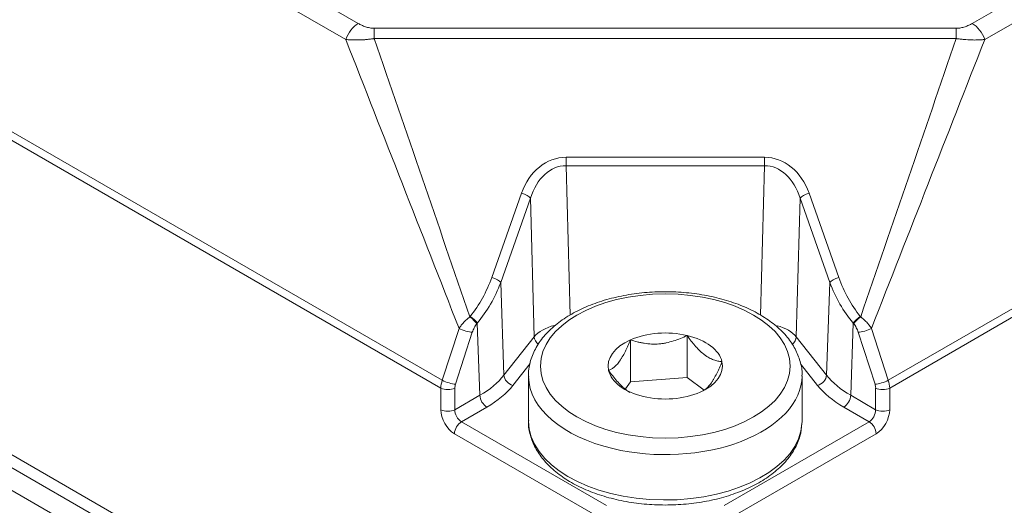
# Model space of a CAD drawing. Header units: millimetres. Extents: x 4 to 836, y 5 to 589.
# Tile 15 of 154: x 90 to 115, y 101 to 113. Entities that reach past the tile are written whole.
import ezdxf

# ---------------------------------------------------------------- set-up
doc = ezdxf.new("R2010")
doc.units = ezdxf.units.MM
doc.layers.add('1', color=7, linetype='Continuous', true_color=0xffffff)

msp = doc.modelspace()

# ---------------------------------------------------------------- linework, layer by layer
at = {"layer": '1', "color": 143, "linetype": 'Continuous', "lineweight": 13}
for p, q in [((114.471, 113.397), (181.989, 152.378)), ((182.304, 151.974), (114.786, 112.992)), ((112.352, 104.396), (188.95, 148.62)), ((188.991, 148.428), (112.388, 104.201)), ((49.143, 142.172), (98.983, 113.397)), ((98.668, 112.992), (48.828, 141.767)), ((42.182, 138.414), (101.102, 104.396)), ((101.066, 104.201), (42.141, 138.222)), ((99.388, 113.276), (114.066, 113.276)), ((114.066, 113.016), (99.388, 113.016)), ((104.224, 110.02), (109.23, 110.02)), ((104.224, 109.809), (104.325, 106.04)), ((109.23, 109.809), (104.224, 109.809)), ((109.129, 106.039), (109.23, 109.809)), ((102.349, 106.991), (103.1, 109.115)), ((110.354, 109.115), (111.105, 106.991)), ((103.328, 108.988), (102.576, 106.864)), ((103.422, 105.491), (103.328, 108.988)), ((110.127, 108.988), (110.033, 105.491)), ((110.878, 106.864), (110.127, 108.988)), ((102.576, 106.864), (102.659, 104.524)), ((110.796, 104.524), (110.878, 106.864)), ((101.798, 105.994), (101.809, 106.007)), ((101.986, 105.839), (101.975, 105.825)), ((102.05, 104.017), (101.986, 105.839)), ((111.468, 105.839), (111.404, 104.017)), ((111.479, 105.825), (111.468, 105.839)), ((111.645, 106.007), (111.656, 105.994)), ((101.102, 104.396), (101.526, 105.705)), ((101.86, 105.608), (101.436, 104.299)), ((112.018, 104.299), (111.594, 105.608)), ((111.928, 105.705), (112.352, 104.396)), ((102.659, 104.524), (103.422, 105.491)), ((110.033, 105.491), (110.796, 104.524)), ((103.319, 104.817), (102.886, 104.267)), ((110.568, 104.267), (110.137, 104.814)), ((101.066, 103.654), (101.066, 104.201)), ((101.42, 104.201), (101.42, 103.654)), ((112.034, 103.654), (112.034, 104.201)), ((112.388, 104.201), (112.388, 103.654)), ((101.42, 103.654), (102.05, 104.017)), ((111.404, 104.017), (112.034, 103.654)), ((102.227, 103.718), (101.585, 103.348)), ((111.87, 103.348), (111.228, 103.718)), ((101.585, 103.348), (105.241, 101.236)), ((108.213, 101.236), (111.87, 103.348)), ((105.065, 100.937), (101.408, 103.049)), ((112.046, 103.049), (108.389, 100.937))]:
    msp.add_line(p, q, dxfattribs=at)
at = {"layer": '1', "color": 143, "linetype": 'Continuous', "lineweight": 18}
for p, q in [((104.915, 94.045), (37.829, 132.777)), ((84.883, 104.713), (91.802, 100.718))]:
    msp.add_line(p, q, dxfattribs=at)
at = {"layer": '1', "color": 252, "linetype": 'Continuous', "lineweight": 18}
for p, q in [((38.112, 132.287), (104.914, 93.719)), ((105.848, 105.417), (105.848, 104.356)), ((107.279, 105.527), (107.279, 104.465)), ((103.277, 104.512), (103.277, 103.368)), ((105.721, 104.179), (105.848, 104.356)), ((105.848, 104.356), (107.279, 104.465)), ((107.279, 104.465), (107.706, 104.144)), ((110.177, 103.368), (110.177, 104.512))]:
    msp.add_line(p, q, dxfattribs=at)
at = {"layer": '1', "color": 143, "linetype": 'Continuous', "lineweight": 13}
for points in [[(99.388, 113.016, 0), (99.388, 113.022, 0), (99.388, 113.028, 0), (99.388, 113.034, 0), (99.388, 113.04, 0), (99.388, 113.047, 0), (99.388, 113.053, 0), (99.388, 113.059, 0), (99.388, 113.065, 0), (99.388, 113.071, 0), (99.388, 113.077, 0), (99.388, 113.083, 0), (99.388, 113.088, 0), (99.388, 113.094, 0), (99.388, 113.1, 0), (99.388, 113.106, 0), (99.388, 113.112, 0), (99.388, 113.117, 0), (99.388, 113.123, 0), (99.388, 113.129, 0), (99.388, 113.134, 0), (99.388, 113.14, 0), (99.388, 113.145, 0), (99.388, 113.151, 0), (99.388, 113.156, 0), (99.388, 113.161, 0), (99.388, 113.167, 0), (99.388, 113.172, 0), (99.388, 113.177, 0), (99.388, 113.182, 0), (99.388, 113.187, 0), (99.388, 113.192, 0), (99.388, 113.197, 0), (99.388, 113.202, 0), (99.388, 113.207, 0), (99.388, 113.212, 0), (99.388, 113.216, 0), (99.388, 113.221, 0), (99.388, 113.226, 0), (99.388, 113.23, 0), (99.388, 113.235, 0), (99.388, 113.239, 0), (99.388, 113.243, 0), (99.388, 113.248, 0), (99.388, 113.252, 0), (99.388, 113.256, 0), (99.388, 113.26, 0), (99.388, 113.264, 0), (99.388, 113.268, 0), (99.388, 113.272, 0), (99.388, 113.276, 0)], [(114.066, 113.016, 0), (114.066, 113.022, 0), (114.066, 113.028, 0), (114.066, 113.034, 0), (114.066, 113.04, 0), (114.066, 113.047, 0), (114.066, 113.053, 0), (114.066, 113.059, 0), (114.066, 113.065, 0), (114.066, 113.071, 0), (114.066, 113.077, 0), (114.066, 113.083, 0), (114.066, 113.088, 0), (114.066, 113.094, 0), (114.066, 113.1, 0), (114.066, 113.106, 0), (114.066, 113.112, 0), (114.066, 113.117, 0), (114.066, 113.123, 0), (114.066, 113.129, 0), (114.066, 113.134, 0), (114.066, 113.14, 0), (114.066, 113.145, 0), (114.066, 113.151, 0), (114.066, 113.156, 0), (114.066, 113.161, 0), (114.066, 113.167, 0), (114.066, 113.172, 0), (114.066, 113.177, 0), (114.066, 113.182, 0), (114.066, 113.187, 0), (114.066, 113.192, 0), (114.066, 113.197, 0), (114.066, 113.202, 0), (114.066, 113.207, 0), (114.066, 113.212, 0), (114.066, 113.216, 0), (114.066, 113.221, 0), (114.066, 113.226, 0), (114.066, 113.23, 0), (114.066, 113.235, 0), (114.066, 113.239, 0), (114.066, 113.243, 0), (114.066, 113.248, 0), (114.066, 113.252, 0), (114.066, 113.256, 0), (114.066, 113.26, 0), (114.066, 113.264, 0), (114.066, 113.268, 0), (114.066, 113.272, 0), (114.066, 113.276, 0)], [(104.224, 109.809, 0), (104.224, 109.813, 0), (104.224, 109.816, 0), (104.224, 109.82, 0), (104.224, 109.824, 0), (104.224, 109.828, 0), (104.224, 109.832, 0), (104.224, 109.836, 0), (104.224, 109.84, 0), (104.224, 109.844, 0), (104.224, 109.848, 0), (104.224, 109.852, 0), (104.224, 109.856, 0), (104.224, 109.86, 0), (104.224, 109.864, 0), (104.224, 109.868, 0), (104.224, 109.872, 0), (104.224, 109.877, 0), (104.224, 109.881, 0), (104.224, 109.885, 0), (104.224, 109.889, 0), (104.224, 109.894, 0), (104.224, 109.898, 0), (104.224, 109.902, 0), (104.224, 109.907, 0), (104.224, 109.911, 0), (104.224, 109.915, 0), (104.224, 109.92, 0), (104.224, 109.924, 0), (104.224, 109.929, 0), (104.224, 109.933, 0), (104.224, 109.937, 0), (104.224, 109.942, 0), (104.224, 109.946, 0), (104.224, 109.951, 0), (104.224, 109.955, 0), (104.224, 109.959, 0), (104.224, 109.964, 0), (104.224, 109.968, 0), (104.224, 109.973, 0), (104.224, 109.977, 0), (104.224, 109.981, 0), (104.224, 109.986, 0), (104.224, 109.99, 0), (104.224, 109.994, 0), (104.224, 109.999, 0), (104.224, 110.003, 0), (104.224, 110.007, 0), (104.224, 110.012, 0), (104.224, 110.016, 0), (104.224, 110.02, 0)], [(109.23, 109.809, 0), (109.23, 109.813, 0), (109.23, 109.816, 0), (109.23, 109.82, 0), (109.23, 109.824, 0), (109.23, 109.828, 0), (109.23, 109.832, 0), (109.23, 109.836, 0), (109.23, 109.84, 0), (109.23, 109.844, 0), (109.23, 109.848, 0), (109.23, 109.852, 0), (109.23, 109.856, 0), (109.23, 109.86, 0), (109.23, 109.864, 0), (109.23, 109.868, 0), (109.23, 109.872, 0), (109.23, 109.877, 0), (109.23, 109.881, 0), (109.23, 109.885, 0), (109.23, 109.889, 0), (109.23, 109.894, 0), (109.23, 109.898, 0), (109.23, 109.902, 0), (109.23, 109.907, 0), (109.23, 109.911, 0), (109.23, 109.915, 0), (109.23, 109.92, 0), (109.23, 109.924, 0), (109.23, 109.929, 0), (109.23, 109.933, 0), (109.23, 109.937, 0), (109.23, 109.942, 0), (109.23, 109.946, 0), (109.23, 109.951, 0), (109.23, 109.955, 0), (109.23, 109.959, 0), (109.23, 109.964, 0), (109.23, 109.968, 0), (109.23, 109.973, 0), (109.23, 109.977, 0), (109.23, 109.981, 0), (109.23, 109.986, 0), (109.23, 109.99, 0), (109.23, 109.994, 0), (109.23, 109.999, 0), (109.23, 110.003, 0), (109.23, 110.007, 0), (109.23, 110.012, 0), (109.23, 110.016, 0), (109.23, 110.02, 0)]]:
    msp.add_polyline3d(points, dxfattribs=at)
for centre, major_axis, ratio, start_param, end_param in [((98.983, 112.988), (0.25, 0.433), 0.57735, 0.785398, 1.883779), ((114.471, 112.988), (-0.25, 0.433), 0.57735, 4.399406, 5.497787), ((104.247, 108.473), (-0.067, 1.546), 0.807588, 6.248432, 7.391144), ((104.247, 108.399), (-0.053, 1.41), 0.708879, 6.253098, 7.39581), ((109.207, 108.473), (0.067, 1.546), 0.807588, 5.175227, 6.317939), ((109.207, 108.399), (0.053, 1.41), 0.708879, 5.17056, 6.313272), ((103.1, 109.041), (0.236, -0.083), 0.280709, 0.382588, 1.669783), ((110.354, 109.041), (-0.236, -0.083), 0.280709, 4.613402, 5.900598), ((99.819, 108.386), (-0.193, 3.36), 0.817049, 3.879869, 4.237746), ((99.819, 108.312), (-0.22, 3.499), 0.855663, 3.874653, 4.23253), ((102.349, 106.917), (0.236, -0.083), 0.280709, 0.382588, 1.669783), ((111.105, 106.917), (0.236, 0.083), 0.280709, 1.471809, 2.759005), ((113.635, 108.312), (0.22, 3.499), 0.855663, 2.050655, 2.408533), ((113.635, 108.386), (0.193, 3.36), 0.817049, 2.045439, 2.403316), ((101.798, 105.92), (-0.195, 0.156), 0.23553, 3.803261, 4.898443), ((101.809, 105.933), (-0.195, 0.156), 0.23553, 3.803261, 4.898443), ((111.645, 105.933), (0.195, 0.156), 0.23553, 1.384743, 2.479925), ((111.656, 105.92), (-0.195, -0.156), 0.23553, 4.526335, 5.621517), ((101.684, 105.703), (-0.238, 0.077), 0.233331, 0.925434, 2.480349), ((104.332, 105.259), (1, 0.006), 0.570317, 1.97756, 2.710414), ((109.123, 105.259), (-1, 0.006), 0.570317, 3.572772, 4.277004), ((111.771, 105.703), (-0.238, -0.077), 0.233331, 0.661243, 2.216158), ((103.649, 105.439), (-0.196, 0.155), 0.743084, 0.565022, 1.527713), ((109.805, 105.439), (0.196, 0.155), 0.743084, 4.751537, 5.718163), ((101.42, 104.39), (0.243, 0.437), 0.58734, 1.874739, 2.312248), ((101.26, 104.394), (0.238, -0.077), 0.233331, 4.067027, 5.621942), ((99.927, 105.25), (-3.001, 0.011), 0.57857, 2.358718, 2.716595), ((102.886, 104.471), (-0.196, 0.155), 0.743084, 0.565022, 2.100912), ((110.568, 104.471), (0.196, 0.155), 0.743084, 4.182273, 5.718163), ((113.528, 105.25), (3.001, 0.011), 0.57857, 3.56659, 3.924468), ((112.195, 104.394), (-0.238, -0.077), 0.233331, 0.661243, 2.216158), ((112.034, 104.39), (-0.243, 0.437), 0.58734, 3.970937, 4.408446), ((101.243, 104.296), (0.25, 0), 0.536374, 3.9276, 5.497178), ((101.597, 104.296), (0.118, 0.22), 0.597134, 1.865064, 2.302573), ((99.927, 105.046), (-3.251, 0.002), 0.577223, 2.356894, 2.714771), ((113.528, 105.046), (3.251, 0.002), 0.577223, 3.568414, 3.926291), ((111.858, 104.296), (-0.118, 0.22), 0.597134, 3.980613, 4.418122), ((112.211, 104.296), (-0.25, 0), 0.536374, 0.786007, 2.355586), ((102.227, 103.923), (-0.125, 0.217), 0.57735, 0.820305, 2.356194), ((111.228, 103.923), (0.125, 0.217), 0.57735, 3.926991, 5.462881), ((101.243, 103.748), (0.25, 0), 0.536374, 3.9276, 5.497178), ((101.42, 103.464), (-0.236, 0.441), 0.597134, 0.83902, 2.37491), ((101.597, 103.559), (-0.111, 0.224), 0.616056, 0.860384, 2.396273), ((111.857, 103.559), (0.111, 0.224), 0.616056, 3.886912, 5.422802), ((112.211, 103.748), (-0.25, 0), 0.536374, 0.786007, 2.355586), ((112.034, 103.464), (0.236, 0.441), 0.597134, 3.908276, 5.444165), ((101.585, 103.144), (0.125, 0.217), 0.57735, 0.785398, 2.321288), ((111.87, 103.144), (-0.125, 0.217), 0.57735, 3.961897, 5.497787)]:
    msp.add_ellipse(centre, major_axis=major_axis, ratio=ratio, start_param=start_param, end_param=end_param, dxfattribs=at)
at = {"layer": '1', "color": 252, "linetype": 'Continuous', "lineweight": 13}
msp.add_ellipse((106.727, 104.756), major_axis=(-3.15, 0), ratio=0.57735, dxfattribs=at)
at = {"layer": '1', "color": 252, "linetype": 'Continuous', "lineweight": 18}
for centre, major_axis, start_param, end_param in [((106.727, 104.756), (1.443, 0), 1.178493, 2.225691), ((106.727, 104.756), (1.443, 0), 2.225691, 3.272888), ((106.727, 104.756), (1.443, 0), 0.131295, 1.178493), ((106.727, 104.756), (1.443, 0), 5.367283, 6.414481), ((106.727, 104.756), (1.443, 0), 3.272888, 4.320086), ((106.727, 104.512), (3.45, 0), 3.141498, 3.157107), ((106.727, 104.756), (1.443, 0), 4.320086, 5.367283), ((106.727, 103.368), (-3.45, 0), 3.114499, 3.141498)]:
    msp.add_ellipse(centre, major_axis=major_axis, ratio=0.57735, start_param=start_param, end_param=end_param, dxfattribs=at)
at = {"layer": '1', "color": 252, "linetype": 'Continuous', "lineweight": 13}
for centre, major_axis, start_param, end_param in [((106.727, 104.512), (3.45, 0), 3.157107, 4.320086), ((106.727, 104.512), (3.45, 0), 4.320086, 6.278574), ((106.727, 103.368), (-3.45, 0), 0.000003, 3.114499)]:
    msp.add_ellipse(centre, major_axis=major_axis, ratio=0.57735, start_param=start_param, end_param=end_param, dxfattribs=at)
at = {"layer": '1', "color": 143, "linetype": 'Continuous', "lineweight": 13}
for points, knots in [([(98.983, 113.397), (99.011, 113.381), (99.039, 113.366), (99.085, 113.345), (99.101, 113.338), (99.133, 113.325), (99.15, 113.319), (99.2, 113.303), (99.235, 113.293), (99.291, 113.283), (99.31, 113.28), (99.349, 113.277), (99.368, 113.276), (99.388, 113.276)], [0, 0, 0, 0, 0.25, 0.25, 0.375, 0.375, 0.5, 0.5, 0.75, 0.75, 0.875, 0.875, 1, 1, 1, 1]), ([(114.066, 113.276), (114.086, 113.276), (114.106, 113.277), (114.144, 113.281), (114.164, 113.283), (114.219, 113.294), (114.254, 113.303), (114.305, 113.319), (114.321, 113.325), (114.353, 113.338), (114.369, 113.345), (114.415, 113.366), (114.444, 113.381), (114.471, 113.397)], [0, 0, 0, 0, 0.125, 0.125, 0.25, 0.25, 0.5, 0.5, 0.625, 0.625, 0.75, 0.75, 1, 1, 1, 1]), ([(99.388, 113.016), (99.384, 113.015), (99.38, 113.014), (99.372, 113.013), (99.359, 113.011), (99.331, 113.007), (99.274, 113), (99.226, 112.995), (99.177, 112.991), (99.161, 112.989), (99.129, 112.987), (99.082, 112.984), (99.005, 112.98), (98.945, 112.98), (98.901, 112.98), (98.886, 112.98), (98.857, 112.98), (98.814, 112.982), (98.773, 112.984), (98.733, 112.986), (98.713, 112.988), (98.694, 112.99), (98.681, 112.991), (98.674, 112.992), (98.668, 112.992)], [0, 0, 0, 0, 0.015625, 0.015625, 0.03125, 0.0625, 0.125, 0.25, 0.25, 0.3125, 0.3125, 0.375, 0.5, 0.625, 0.625, 0.6875, 0.6875, 0.75, 0.875, 0.875, 0.9375, 0.96875, 0.96875, 1, 1, 1, 1]), ([(114.786, 112.992), (114.78, 112.992), (114.773, 112.991), (114.761, 112.99), (114.741, 112.988), (114.695, 112.984), (114.653, 112.982), (114.611, 112.981), (114.597, 112.98), (114.568, 112.98), (114.524, 112.979), (114.479, 112.98), (114.388, 112.983), (114.326, 112.986), (114.246, 112.994), (114.229, 112.995), (114.197, 112.999), (114.164, 113.002), (114.124, 113.007), (114.095, 113.011), (114.083, 113.013), (114.075, 113.014), (114.071, 113.015), (114.066, 113.016)], [0, 0, 0, 0, 0.03125, 0.03125, 0.0625, 0.125, 0.25, 0.25, 0.3125, 0.3125, 0.375, 0.5, 0.5, 0.75, 0.75, 0.8125, 0.8125, 0.875, 0.9375, 0.96875, 0.984375, 0.984375, 1, 1, 1, 1]), ([(101.526, 105.705), (101.528, 105.708), (101.531, 105.712), (101.535, 105.718), (101.542, 105.728), (101.557, 105.751), (101.582, 105.783), (101.602, 105.808), (101.624, 105.834), (101.635, 105.846), (101.67, 105.883), (101.694, 105.907), (101.732, 105.941), (101.745, 105.952), (101.765, 105.968), (101.775, 105.976), (101.785, 105.984), (101.792, 105.989), (101.795, 105.991), (101.798, 105.994)], [0, 0, 0, 0, 0.03125, 0.03125, 0.0625, 0.125, 0.25, 0.375, 0.375, 0.5, 0.5, 0.75, 0.75, 0.875, 0.875, 0.9375, 0.96875, 0.96875, 1, 1, 1, 1]), ([(101.975, 105.825), (101.962, 105.809), (101.95, 105.792), (101.928, 105.758), (101.918, 105.74), (101.898, 105.703), (101.89, 105.684), (101.874, 105.646), (101.867, 105.627), (101.86, 105.608)], [0, 0, 0, 0, 0.25, 0.25, 0.5, 0.5, 0.75, 0.75, 1, 1, 1, 1]), ([(111.594, 105.608), (111.588, 105.627), (111.581, 105.646), (111.565, 105.684), (111.556, 105.703), (111.537, 105.74), (111.526, 105.758), (111.504, 105.792), (111.492, 105.809), (111.479, 105.825)], [0, 0, 0, 0, 0.25, 0.25, 0.5, 0.5, 0.75, 0.75, 1, 1, 1, 1]), ([(111.656, 105.994), (111.663, 105.989), (111.669, 105.984), (111.683, 105.973), (111.703, 105.958), (111.722, 105.941), (111.76, 105.907), (111.784, 105.883), (111.831, 105.834), (111.852, 105.808), (111.882, 105.77), (111.892, 105.757), (111.906, 105.738), (111.911, 105.731), (111.919, 105.718), (111.924, 105.712), (111.928, 105.705)], [0, 0, 0, 0, 0.0625, 0.0625, 0.125, 0.25, 0.25, 0.5, 0.5, 0.75, 0.75, 0.875, 0.875, 0.9375, 0.9375, 1, 1, 1, 1])]:
    msp.add_open_spline(points, degree=3, knots=knots, dxfattribs=at)
for points in [[(99.388, 113.016), (100.191, 110.675), (100.995, 108.334), (101.798, 105.994)], [(111.656, 105.994), (112.46, 108.334), (113.263, 110.675), (114.066, 113.016)], [(101.526, 105.705), (100.574, 108.134), (99.621, 110.563), (98.668, 112.992)], [(114.786, 112.992), (113.833, 110.563), (112.881, 108.134), (111.928, 105.705)]]:
    msp.add_open_spline(points, degree=3, dxfattribs=at)
at = {"layer": '1', "color": 252, "linetype": 'Continuous', "lineweight": 18}
for points, knots in [([(110.173, 104.5), (110.174, 104.514), (110.188, 104.637), (110.137, 104.873), (110.016, 105.192), (109.812, 105.491), (109.538, 105.768), (109.195, 106.015), (108.791, 106.228), (108.337, 106.4), (107.845, 106.527), (107.328, 106.607), (106.797, 106.638), (106.265, 106.62), (105.743, 106.553), (105.243, 106.438), (104.778, 106.277), (104.356, 106.073), (103.989, 105.828), (103.687, 105.545), (103.459, 105.232), (103.322, 104.898), (103.268, 104.64), (103.281, 104.501), (103.285, 104.475)], [0, 0, 0, 0, 0.005583, 0.051909, 0.098093, 0.145022, 0.19321, 0.242492, 0.292357, 0.342342, 0.392237, 0.442024, 0.49174, 0.541442, 0.591185, 0.641023, 0.691024, 0.741246, 0.791706, 0.842275, 0.89247, 0.9416, 0.989215, 1, 1, 1, 1]), ([(105.848, 105.417), (105.827, 105.365), (105.805, 105.313), (105.771, 105.237), (105.76, 105.212), (105.737, 105.164), (105.726, 105.14), (105.691, 105.071), (105.668, 105.027), (105.632, 104.966), (105.614, 104.937), (105.596, 104.909), (105.584, 104.892), (105.578, 104.883), (105.548, 104.841), (105.524, 104.811), (105.477, 104.76), (105.453, 104.739), (105.418, 104.711), (105.407, 104.703), (105.384, 104.688), (105.373, 104.681), (105.339, 104.663), (105.318, 104.654), (105.296, 104.647)], [0, 0, 0, 0, 0.125, 0.125, 0.1875, 0.1875, 0.25, 0.25, 0.375, 0.375, 0.4375, 0.46875, 0.46875, 0.5, 0.5, 0.625, 0.625, 0.75, 0.75, 0.8125, 0.8125, 0.875, 0.875, 1, 1, 1, 1]), ([(107.279, 105.527), (107.223, 105.499), (107.167, 105.474), (107.052, 105.427), (106.994, 105.406), (106.875, 105.369), (106.815, 105.353), (106.723, 105.334), (106.692, 105.329), (106.645, 105.322), (106.629, 105.32), (106.597, 105.317), (106.582, 105.315), (106.504, 105.309), (106.442, 105.308), (106.319, 105.314), (106.258, 105.32), (106.167, 105.335), (106.137, 105.34), (106.078, 105.352), (106.049, 105.359), (105.961, 105.381), (105.904, 105.399), (105.848, 105.417)], [0, 0, 0, 0, 0.125, 0.125, 0.25, 0.25, 0.375, 0.375, 0.4375, 0.4375, 0.46875, 0.46875, 0.5, 0.5, 0.625, 0.625, 0.75, 0.75, 0.8125, 0.8125, 0.875, 0.875, 1, 1, 1, 1]), ([(108.158, 104.866), (108.124, 104.868), (108.089, 104.873), (108.019, 104.888), (107.983, 104.898), (107.91, 104.925), (107.873, 104.942), (107.816, 104.973), (107.797, 104.984), (107.768, 105.003), (107.759, 105.009), (107.739, 105.023), (107.73, 105.03), (107.682, 105.066), (107.644, 105.098), (107.568, 105.17), (107.531, 105.209), (107.475, 105.272), (107.457, 105.294), (107.42, 105.338), (107.402, 105.36), (107.349, 105.43), (107.314, 105.477), (107.279, 105.527)], [0, 0, 0, 0, 0.125, 0.125, 0.25, 0.25, 0.375, 0.375, 0.4375, 0.4375, 0.46875, 0.46875, 0.5, 0.5, 0.625, 0.625, 0.75, 0.75, 0.8125, 0.8125, 0.875, 0.875, 1, 1, 1, 1]), ([(107.684, 104.13), (107.691, 104.134), (107.698, 104.139), (107.717, 104.151), (107.729, 104.159), (107.763, 104.187), (107.787, 104.208), (107.834, 104.259), (107.858, 104.289), (107.888, 104.331), (107.894, 104.34), (107.906, 104.358), (107.924, 104.385), (107.942, 104.414), (107.978, 104.475), (108.001, 104.519), (108.036, 104.588), (108.047, 104.612), (108.07, 104.66), (108.081, 104.685), (108.115, 104.761), (108.137, 104.813), (108.158, 104.866)], [0, 0, 0, 0, 0.047165, 0.047165, 0.12046, 0.12046, 0.26705, 0.26705, 0.41364, 0.41364, 0.450288, 0.450288, 0.486935, 0.56023, 0.56023, 0.70682, 0.70682, 0.780115, 0.780115, 0.85341, 0.85341, 1, 1, 1, 1]), ([(105.296, 104.647), (105.331, 104.599), (105.365, 104.551), (105.436, 104.46), (105.472, 104.416), (105.544, 104.334), (105.581, 104.295), (105.638, 104.241), (105.657, 104.223), (105.686, 104.199), (105.696, 104.191), (105.715, 104.175), (105.725, 104.167), (105.769, 104.134), (105.803, 104.111), (105.837, 104.092)], [0, 0, 0, 0, 0.203905, 0.203905, 0.40781, 0.40781, 0.611714, 0.611714, 0.713667, 0.713667, 0.764643, 0.764643, 0.815619, 0.815619, 1, 1, 1, 1]), ([(103.282, 103.379), (103.28, 103.366), (103.266, 103.242), (103.317, 103.007), (103.439, 102.688), (103.643, 102.389), (103.917, 102.112), (104.26, 101.864), (104.664, 101.652), (105.117, 101.48), (105.609, 101.353), (106.126, 101.273), (106.657, 101.242), (107.19, 101.26), (107.711, 101.327), (108.211, 101.442), (108.677, 101.603), (109.098, 101.807), (109.465, 102.052), (109.768, 102.335), (109.994, 102.648), (110.134, 102.975), (110.169, 103.197), (110.173, 103.305)], [0, 0, 0, 0, 0.005595, 0.05258, 0.099422, 0.147018, 0.195891, 0.245875, 0.29645, 0.347146, 0.397751, 0.448246, 0.49867, 0.549078, 0.599529, 0.650076, 0.700788, 0.751725, 0.802903, 0.854191, 0.9051, 0.954929, 1, 1, 1, 1])]:
    msp.add_open_spline(points, degree=3, knots=knots, dxfattribs=at)
at = {"layer": '1', "color": 143, "linetype": 'Continuous', "lineweight": 18}
msp.add_open_spline([(108.539, 93.555), (129.845, 105.856)], degree=1, dxfattribs=at)

doc.saveas('drawing.dxf')
